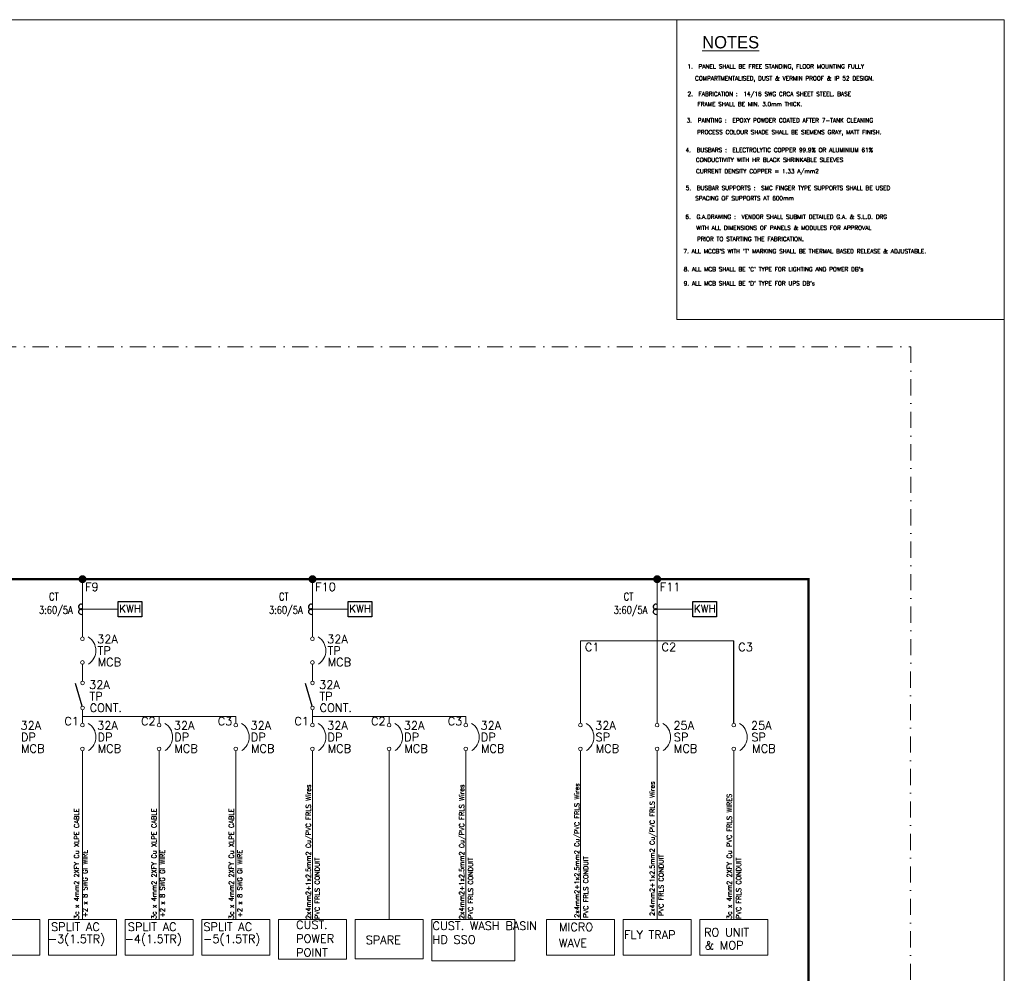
# Model space of a CAD drawing. Header units: inches. Extents: x 11035 to 14173, y 21538 to 23110.
# Tile 5 of 6: x 12224 to 12834, y 22520 to 23110. Entities that reach past the tile are written whole.
import ezdxf
from ezdxf.enums import TextEntityAlignment as Align

# ---------------------------------------------------------------- set-up
doc = ezdxf.new("R2010")
doc.units = ezdxf.units.IN
doc.header["$LTSCALE"] = 4
doc.header["$MEASUREMENT"] = 0
doc.linetypes.add('DASHDOT', pattern=[1, 0.5, -0.25, 0, -0.25])
for name, color, linetype in [('DRG', 1, 'Continuous'), ('METER', 1, 'Continuous'), ('TEXT', 7, 'Continuous'), ('TU', 7, 'Continuous')]:
    doc.layers.add(name, color=color, linetype=linetype)
doc.styles.add('ROMANS', font='romans.shx', dxfattribs={"height": 2.5})
doc.styles.add('RT', font='romant.shx')

msp = doc.modelspace()

# ---------------------------------------------------------------- linework, layer by layer
at = {"color": 4, "lineweight": 5, "ltscale": 4}
for p, q in [((12262.8, 22764.17), (12262.8, 22728.45)), ((12262.8, 22728.45), (12262.8, 22764.17)), ((12405.22, 22764.17), (12405.22, 22728.45)), ((12405.22, 22728.45), (12405.22, 22764.17)), ((12618.67, 22764.17), (12618.67, 22726.95)), ((12618.67, 22764.17), (12618.67, 22706.63)), ((12571.2, 22726), (12571.2, 22706.63)), ((12571.2, 22726), (12666.15, 22726)), ((12571.2, 22674.95), (12571.2, 22726)), ((12618.67, 22726), (12618.67, 22674.95)), ((12666.15, 22726), (12666.15, 22706.63)), ((12262.83, 22701.13), (12262.81, 22711.52)), ((12405.25, 22701.13), (12405.22, 22711.52)), ((12262.84, 22683.37), (12262.83, 22674.95)), ((12405.25, 22683.37), (12405.25, 22674.95)), ((12262.84, 22679.16), (12357.78, 22679.14)), ((12310.31, 22679.16), (12310.31, 22674.95)), ((12357.78, 22679.16), (12357.78, 22674.95)), ((12405.25, 22679.16), (12500.2, 22679.14)), ((12452.73, 22679.16), (12452.72, 22674.95)), ((12500.2, 22679.16), (12500.2, 22674.95)), ((12262.83, 22658.02), (12262.8, 22553.49)), ((12310.3, 22658.02), (12310.27, 22553.49)), ((12357.78, 22658.02), (12357.75, 22553.49)), ((12405.25, 22658.02), (12405.22, 22553.49)), ((12452.72, 22658.02), (12452.69, 22553.49)), ((12500.19, 22658.02), (12500.17, 22553.49)), ((12571.2, 22658.02), (12571.2, 22553.49)), ((12618.67, 22658.02), (12618.67, 22553.49)), ((12666.15, 22658.02), (12666.15, 22553.49))]:
    msp.add_line(p, q, dxfattribs=at)
at = {"color": 4, "lineweight": 0}
for p, q in [((12262.8, 22745.56), (12284.92, 22745.58)), ((12405.22, 22745.56), (12427.34, 22745.58)), ((12618.67, 22745.56), (12640.79, 22745.58))]:
    msp.add_line(p, q, dxfattribs=at)
at = {"color": 4}
for p, q in [((12666.15, 22674.95), (12666.15, 22726)), ((12262.52, 22685.58), (12258.39, 22699.62)), ((12404.94, 22685.58), (12400.81, 22699.62))]:
    msp.add_line(p, q, dxfattribs=at)
at = {"color": 5, "lineweight": 0}
msp.add_lwpolyline([(11035, 23110.5), (12833.67, 23110.5), (12833.67, 21538.93), (11035, 21538.93)], close=True, dxfattribs=at)
at = {"color": 7, "linetype": 'DASHDOT', "lineweight": 0, "ltscale": 5}
msp.add_lwpolyline([(11600.5, 21922.78), (11085.97, 21922.78), (11086.22, 22908), (12775.75, 22908), (12775.5, 22229.32), (11600.5, 22229.32), (11600.5, 21922.78)], dxfattribs=at)
at = {"color": 1, "lineweight": 0, "const_width": 1.46}
msp.add_lwpolyline([(11166.25, 22764.17), (12712.5, 22764.17), (12712.5, 22509.99), (11110.92, 22509.99), (11110.92, 22231.88), (11458.5, 22231.88)], dxfattribs=at)
at = {"color": 4, "lineweight": 5, "ltscale": 4, "const_width": 2.35}
for points in [[(12261.53, 22764.17, 1), (12264.08, 22764.17, 1)], [(12403.94, 22764.17, 1), (12406.5, 22764.17, 1)], [(12617.4, 22764.17, 1), (12619.95, 22764.17, 1)]]:
    msp.add_lwpolyline(points, format="xyb", close=True, dxfattribs=at)
at = {"color": 4, "lineweight": 5, "ltscale": 4}
for points in [[(12194.33, 22531.5), (12236.33, 22531.5), (12236.33, 22553.49), (12194.33, 22553.49)], [(12241.8, 22531.5), (12283.8, 22531.5), (12283.8, 22553.49), (12241.8, 22553.49)], [(12289.27, 22531.5), (12331.27, 22531.5), (12331.27, 22553.49), (12289.27, 22553.49)], [(12336.75, 22531.5), (12378.75, 22531.5), (12378.75, 22553.49), (12336.75, 22553.49)], [(12384.22, 22528.88), (12426.22, 22528.88), (12426.22, 22553.49), (12384.22, 22553.49)], [(12431.69, 22529.08), (12473.69, 22529.08), (12473.69, 22553.49), (12431.69, 22553.49)], [(12479.17, 22527.98), (12530.47, 22527.98), (12530.47, 22553.49), (12479.17, 22553.49)], [(12550.2, 22531.5), (12592.2, 22531.5), (12592.2, 22553.49), (12550.2, 22553.49)], [(12597.67, 22531.5), (12639.67, 22531.5), (12639.67, 22553.49), (12597.67, 22553.49)], [(12645.15, 22531.5), (12687.15, 22531.5), (12687.15, 22553.49), (12645.15, 22553.49)]]:
    msp.add_lwpolyline(points, close=True, dxfattribs=at)
for centre in [(12262.8, 22727.32), (12405.22, 22727.32), (12262.8, 22712.65), (12405.22, 22712.65), (12262.84, 22700), (12405.25, 22700), (12262.84, 22684.5), (12405.25, 22684.5), (12262.8, 22673.82), (12310.27, 22673.82), (12357.75, 22673.82), (12405.22, 22673.82), (12452.69, 22673.82), (12500.17, 22673.82), (12571.2, 22673.82), (12618.67, 22673.82), (12666.15, 22673.82), (12262.8, 22659.14), (12310.27, 22659.14), (12357.75, 22659.14), (12405.22, 22659.14), (12452.69, 22659.14), (12500.17, 22659.14), (12571.2, 22659.14), (12618.67, 22659.14), (12666.15, 22659.14)]:
    msp.add_circle(centre, 1.13, dxfattribs=at)
for centre in [(12261.14, 22719.94), (12403.56, 22719.94), (12261.14, 22666.44), (12308.62, 22666.44), (12356.09, 22666.44), (12403.56, 22666.44), (12451.03, 22666.44), (12498.51, 22666.44), (12569.54, 22666.44), (12617.02, 22666.44), (12664.49, 22666.44)]:
    msp.add_arc(centre, 9.95, 302.68656, 58.26065, dxfattribs=at)
at = {"layer": 'DRG', "color": 4}
for centre, start, end in [((12262.02, 22747.05), 66.05897, 297.63833), ((12262.02, 22744.07), 62.36167, 293.94103), ((12404.44, 22747.05), 66.05897, 297.63833), ((12404.44, 22744.07), 62.36167, 293.94103), ((12617.89, 22747.05), 66.05897, 297.63833), ((12617.89, 22744.07), 62.36167, 293.94103)]:
    msp.add_arc(centre, 1.68, start, end, dxfattribs=at)
at = {"layer": 'METER', "color": 4}
for p, q in [((12284.92, 22740.9), (12284.92, 22750.26)), ((12284.92, 22750.26), (12299.66, 22750.26)), ((12299.66, 22750.26), (12299.66, 22740.9)), ((12427.34, 22740.9), (12427.34, 22750.26)), ((12427.34, 22750.26), (12442.07, 22750.26)), ((12442.07, 22750.26), (12442.07, 22740.9)), ((12640.79, 22740.9), (12640.79, 22750.26)), ((12640.79, 22750.26), (12655.53, 22750.26)), ((12655.53, 22750.26), (12655.53, 22740.9)), ((12299.66, 22740.9), (12284.92, 22740.9)), ((12442.07, 22740.9), (12427.34, 22740.9)), ((12655.53, 22740.9), (12640.79, 22740.9))]:
    msp.add_line(p, q, dxfattribs=at)
at = {"layer": 'TU', "color": 3, "lineweight": 0, "ltscale": 100}
msp.add_lwpolyline([(12833.67, 23110.5), (12630.91, 23110.5), (12630.91, 22925.01), (12833.67, 22925.01)], close=True, dxfattribs=at)

# ---------------------------------------------------------------- texts
at = {"color": 3, "lineweight": 0, "ltscale": 4, "style": 'RT'}
for s, p in [('1.  PANEL SHALL BE FREE STANDING, FLOOR MOUNTING FULLY', (12637.49, 23080.29)), ('COMPARTMENTALISED, DUST & VERMIN PROOF & IP 52 DESIGN.', (12642.15, 23072.92)), ('2.  FABRICATION :  14/16 SWG CRCA SHEET STEEL. BASE ', (12637.49, 23063.26)), ('FRAME SHALL BE MIN. 3.0mm THICK.', (12643.69, 23056.97)), ('3.  PAINTING :  EPOXY POWDER COATED AFTER 7-TANK CLEANING', (12636.97, 23046.88)), ('PROCESS COLOUR SHADE SHALL BE SIEMENS GRAY, MATT FINISH.', (12643.36, 23039.61)), ('4.  BUSBARS :  ELECTROLYTIC COPPER 99.9%%% OR ALUMINIUM 61%%% ', (12636.28, 23028.54)), ('CONDUCTIVITY WITH HR BLACK SHRINKABLE SLEEVES', (12642.67, 23022.44)), ('CURRENT DENSITY COPPER = 1.33 A/mm2 ', (12642.8, 23015.43)), ('5.  BUSBAR SUPPORTS :  SMC FINGER TYPE SUPPORTS SHALL BE USED', (12636.4, 23005.04)), ('SPACING OF SUPPORTS AT 600mm', (12642.22, 22998.73)), ('6.  G.A.DRAWING :  VENDOR SHALL SUBMIT DETAILED G.A. & S.L.D. DRG ', (12636.19, 22987.21)), ('WITH ALL DIMENSIONS OF PANELS & MODULES FOR APPROVAL ', (12642.92, 22980.38)), ('PRIOR TO STARTING THE FABRICATION.', (12643.42, 22973.5)), ("7. ALL MCCB'S WITH 'T' MARKING SHALL BE THERMAL BASED RELEASE & ADJUSTABLE. ", (12634.95, 22965.92)), ("8. ALL MCB SHALL BE 'C' TYPE FOR LIGHTING AND POWER DB's", (12635.17, 22954.76)), ("9. ALL MCB SHALL BE 'D' TYPE FOR UPS DB's", (12635.17, 22945.99))]:
    msp.add_text(s, height=2.5805, dxfattribs=at).set_placement(p)
at = {"color": 4, "lineweight": 5, "ltscale": 4, "style": 'RT'}
for s, p in [('F9', (12264.46, 22756.84)), ('F10', (12406.88, 22756.84)), ('F11', (12620.34, 22756.84)), ('32A', (12271.91, 22724.55)), ('32A', (12414.33, 22724.55)), ('TP', (12272.16, 22717.36)), ('TP', (12414.58, 22717.36)), ('MCB', (12272.19, 22710.25)), ('MCB', (12414.61, 22710.25)), ('32A', (12266.95, 22696.3)), ('32A', (12409.37, 22696.3)), ('TP', (12267.19, 22689.1)), ('TP', (12409.61, 22689.1)), ('CONT.', (12267.22, 22682)), ('CONT.', (12409.64, 22682)), ('32A', (12224.44, 22671.05)), ('32A', (12271.91, 22671.05)), ('32A', (12319.39, 22671.05)), ('32A', (12366.86, 22671.05)), ('32A', (12414.33, 22671.05)), ('32A', (12461.8, 22671.05)), ('32A', (12509.28, 22671.05)), ('32A', (12580.31, 22671.05)), ('25A', (12628.77, 22671.05)), ('25A', (12676.77, 22671.05)), ('DP', (12224.69, 22663.86)), ('DP', (12272.16, 22663.86)), ('DP', (12319.63, 22663.86)), ('DP', (12367.1, 22663.86)), ('DP', (12414.58, 22663.86)), ('DP', (12462.05, 22663.86)), ('DP', (12509.52, 22663.86)), ('SP', (12580.56, 22663.86)), ('SP', (12629.01, 22663.86)), ('SP', (12677.01, 22663.86)), ('MCB', (12224.72, 22656.75)), ('MCB', (12272.19, 22656.75)), ('MCB', (12319.66, 22656.75)), ('MCB', (12367.13, 22656.75)), ('MCB', (12414.61, 22656.75)), ('MCB', (12462.08, 22656.75)), ('MCB', (12509.55, 22656.75)), ('MCB', (12580.59, 22656.75)), ('MCB', (12629.04, 22656.75)), ('MCB', (12677.54, 22656.75)), ('SPLIT AC', (12243.36, 22546.45)), ('SPLIT AC', (12290.89, 22546.45)), ('SPLIT AC', (12337.68, 22546.45)), ('MICRO ', (12557.87, 22546.31)), ('-3(1.5TR)', (12241.36, 22538.95)), ('-4(1.5TR)', (12288.89, 22538.95)), ('-5(1.5TR)', (12337.53, 22538.95)), ('SPARE', (12438.19, 22538.29)), ('FLY TRAP', (12598.18, 22541.49)), ('RO UNIT', (12647.7, 22543)), ('WAVE ', (12557.87, 22536.42)), ('& MOP', (12648.2, 22535))]:
    msp.add_text(s, height=5.137, dxfattribs=at).set_placement(p)
at = {"color": 4, "lineweight": 0, "style": 'ROMANS', "width": 0.8}
for s, p in [('CT', (12242.08, 22751.05)), ('CT', (12384.5, 22751.05)), ('CT', (12597.95, 22751.05)), ('3:60/5A', (12235.89, 22742.77)), ('3:60/5A', (12378.3, 22742.77)), ('3:60/5A', (12591.76, 22742.77))]:
    msp.add_text(s, height=4.68, dxfattribs=at).set_placement(p)
at = {"color": 7, "lineweight": 5, "ltscale": 4, "style": 'RT'}
for s, p in [('C1', (12573.95, 22719.59)), ('C2', (12621.42, 22719.59)), ('C3', (12668.89, 22719.59)), ('C1', (12251.56, 22673.71)), ('C2', (12299.04, 22673.71)), ('C3', (12346.51, 22673.71)), ('C1', (12393.98, 22673.71)), ('C2', (12441.46, 22673.71)), ('C3', (12488.93, 22673.71))]:
    msp.add_text(s, height=5.137, dxfattribs=at).set_placement(p)
at = {"color": 4, "lineweight": 5, "ltscale": 4, "style": 'RT'}
for s, p in [('2x4mm2+1x2.5mm2 Cu/PVC FRLS Wires ', (12404.18, 22553.74)), ('2x4mm2+1x2.5mm2 Cu/PVC FRLS Wires ', (12499.13, 22553.74)), ('2x4mm2+1x2.5mm2 Cu/PVC FRLS Wires ', (12570.48, 22554.53)), ('2x4mm2+1x2.5mm2 Cu/PVC FRLS Wires ', (12617.11, 22555.69)), ('3c x 4mm2 2XFY Cu PVC FRLS WIRES', (12664.83, 22553.74)), ('3c x 4mm2 2XFY Cu XLPE CABLE', (12260.62, 22553.74)), ('3c x 4mm2 2XFY Cu XLPE CABLE', (12308.54, 22553.74)), ('3c x 4mm2 2XFY Cu XLPE CABLE', (12356.47, 22553.74)), ('PVC FRLS CONDUIT', (12622.61, 22555.69)), ('+2 x 8 SWG GI WIRE', (12265.84, 22554.8)), ('+2 x 8 SWG GI WIRE', (12313.75, 22554.8)), ('+2 x 8 SWG GI WIRE', (12361.68, 22554.8)), ('PVC FRLS CONDUIT', (12409.68, 22553.74)), ('PVC FRLS CONDUIT', (12504.63, 22553.74)), ('PVC FRLS CONDUIT', (12575.98, 22554.53)), ('PVC FRLS CONDUIT', (12670.61, 22553.74))]:
    msp.add_text(s, height=2.9637, rotation=90, dxfattribs=at).set_placement(p)
at = {"color": 4, "lineweight": 5, "ltscale": 4, "char_height": 5.137, "attachment_point": 1, "style": 'RT'}
for s, insert, width in [('CUST.\\PPOWER \\PPOINT', (12395.11, 22552.79), 29.8902), ('CUST. WASH BASIN \\PHD SSO', (12479.58, 22552.2), 69.1562)]:
    msp.add_mtext(s, dxfattribs=dict(at, insert=insert, width=width))
at = {"layer": 'METER', "color": 4, "style": 'ROMANS'}
for p in [(12292.32, 22743.56), (12434.74, 22743.56), (12648.19, 22743.56)]:
    msp.add_text('KWH', height=4.68, dxfattribs=at).set_placement(p, align=Align.CENTER)
at = {"layer": 'TEXT', "color": 3, "lineweight": 0, "ltscale": 10}
msp.add_text('%%UNOTES', height=7.643, dxfattribs=at).set_placement((12646.6, 23092.75))

doc.saveas('drawing.dxf')
